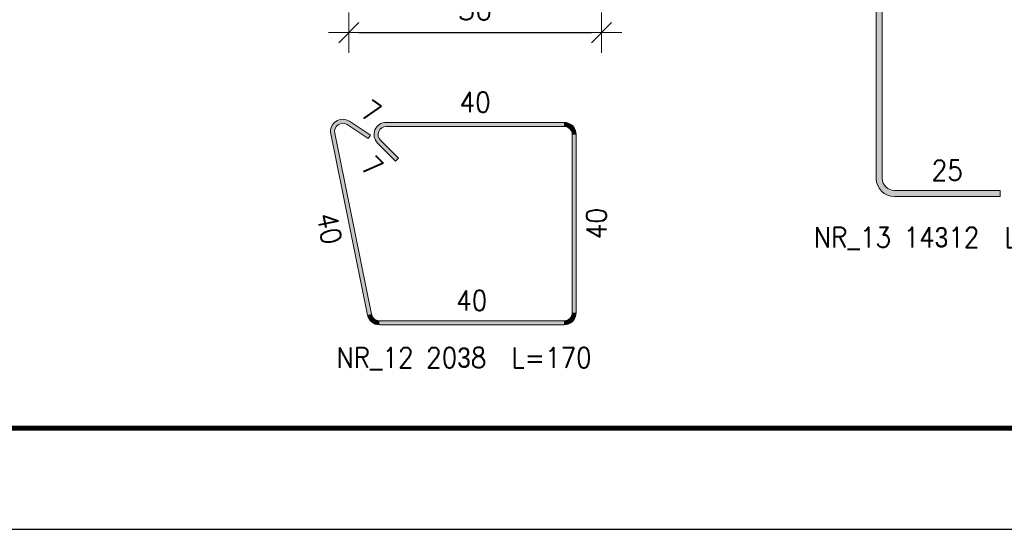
# Model space of a CAD drawing. Extents: x 72518 to 104580, y -134755 to -121361.
# Tile 5 of 47: x 78182 to 80130, y -134755 to -133748. Entities that reach past the tile are written whole.
import ezdxf

# ---------------------------------------------------------------- set-up
doc = ezdxf.new("R2010")
doc.units = 0
doc.header["$LTSCALE"] = 5
doc.header["$MEASUREMENT"] = 0
doc.layers.add('_FORMATKA', color=8, linetype='Continuous', lineweight=15, plot=False)
for name, color, linetype, lineweight in [('_RAMKA', 7, 'Continuous', 35), ('AutoCAD_Structural_Detailing_pręt wyrzucony', 7, 'Continuous', 13), ('PS_DIM', 4, 'Continuous', 13)]:
    doc.layers.add(name, color=color, linetype=linetype, lineweight=lineweight)
doc.styles.add('r-simplex', font='simplex.shx', dxfattribs={"width": 0.9})
doc.styles.add('styl2M', font='simplex.shx')
doc.dimstyles.new('RBCT DIM 20_M', dxfattribs={"dimtxt": 40, "dimasz": 20, "dimexe": 20, "dimexo": 150, "dimgap": 25, "dimtad": 1, "dimdec": 1, "dimlfac": 0.1, "dimzin": 9, "dimdsep": 46, "dimtxsty": 'styl2M', "dimblk": 'dimznak', "dimcen": 40, "dimse1": 1, "dimse2": 1, "dimclrd": 8, "dimclre": 8, "dimclrt": 4, "dimadec": 0, "dimazin": 0, "dimtfac": 1, "dimtdec": 1, "dimtix": 1, "dimtmove": 2, "dimatfit": 3, "dimldrblk": 'dimznak', "dimfxl": 5, "dimfxlon": 1, "dimarcsym": 0})

# ---------------------------------------------------------------- blocks, each defined once
blk = doc.blocks.new('dimznak')
at = {"color": 0}
for points in [[(0, 2), (0, -2)], [(-2, 0), (2, 0)]]:
    blk.add_lwpolyline(points, dxfattribs=at)
at = {"color": 3}
blk.add_lwpolyline([(1, 1), (-1, -1)], dxfattribs=at)
blk = doc.blocks.new('*D64')
at = {"layer": 'Defpoints', "color": 0, "transparency": 16777216}
for p in [(78833.3377887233, -133469.1511328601), (79333.3377887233, -133469.1511328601), (79333.3377887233, -133773.0398453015)]:
    blk.add_point(p, dxfattribs=at)
at = {"layer": 'PS_DIM', "color": 8, "lineweight": -2, "transparency": 16777216}
blk.add_line((78853.3377887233, -133773.0398453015), (79313.3377887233, -133773.0398453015), dxfattribs=at)
at = {"layer": 'PS_DIM', "color": 8, "lineweight": -2, "transparency": 16777216, "xscale": 20, "yscale": 20, "zscale": 20, "rotation": 180}
blk.add_blockref('dimznak', (78833.3377887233, -133773.0398453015), dxfattribs=at)
at = {"layer": 'PS_DIM', "color": 8, "lineweight": -2, "transparency": 16777216, "xscale": 20, "yscale": 20, "zscale": 20}
blk.add_blockref('dimznak', (79333.3377887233, -133773.0398453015), dxfattribs=at)
at = {"layer": 'PS_DIM', "color": 4, "transparency": 16777216, "insert": (79083.3377887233, -133728.0398453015), "char_height": 40, "attachment_point": 5, "style": 'styl2M', "bg_fill": 3, "box_fill_scale": 1.25, "bg_fill_color": 256, "bg_fill_true_color": 13158600, "bg_fill_transparency": 0}
blk.add_mtext('50', dxfattribs=at)
blk = doc.blocks.new('*U17')
at = {"layer": '_FORMATKA', "lineweight": -3}
blk.add_lwpolyline([(-1500, 0), (0, 0), (0, 594), (-1500, 594)], close=True, dxfattribs=at)
at = {"layer": '_RAMKA', "lineweight": -3, "const_width": 0.5}
blk.add_lwpolyline([(-1470, 10), (-10, 10), (-10, 584), (-1470, 584)], close=True, dxfattribs=at)

msp = doc.modelspace()

# ---------------------------------------------------------------- hatches: boundary and pattern name
at = {"layer": 'AutoCAD_Structural_Detailing_pręt wyrzucony'}
for points in [[(79888.93742718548, -134061.1950180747), (79876.93742718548, -134061.1950180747), (79876.93742718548, -132947.6950181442), (79888.93742718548, -132947.6950181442)], [(78830.07008123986, -133955.0464325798), (78834.49033157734, -133948.378495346), (78876.16493928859, -133976.0050599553), (78871.7446889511, -133982.6729971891)], [(78907.3377887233, -133958.5921996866), (78907.3377887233, -133950.5921996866), (79259.33778872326, -133950.5921996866), (79259.33778872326, -133958.5921996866)], [(78878.16125537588, -134329.7709089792), (78870.32072275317, -134331.3602636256), (78797.7079826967, -133973.1503709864), (78805.5485153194, -133971.5610163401)], [(79275.33778872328, -133974.5921996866), (79283.33778872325, -133974.5921996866), (79283.3377887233, -134326.5921996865), (79275.33778872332, -134326.5921996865)], [(78931.37941928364, -134021.2612472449), (78925.72256503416, -134026.9181014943), (78890.36722597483, -133991.562762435), (78896.0240802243, -133985.9059081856)], [(80121.93742718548, -134085.1950180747), (80121.93742718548, -134097.1950180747), (79912.93742718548, -134097.1950180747), (79912.93742718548, -134085.1950180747)], [(79259.33778872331, -134342.5921996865), (79259.33778872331, -134350.5921996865), (78893.84232062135, -134350.5921996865), (78893.84232062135, -134342.5921996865)]]:
    msp.add_hatch(color=6, dxfattribs=at).paths.add_polyline_path(points, flags=0)
h = msp.add_hatch(color=6, dxfattribs=at)
edge = h.paths.add_edge_path(flags=0)
edge.add_line((78834.49033157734, -133948.378495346), (78830.07008123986, -133955.0464325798))
edge.add_arc((78821.22958056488, -133968.3823070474), 16.00000000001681, 56.45915590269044, 191.459155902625)
edge.add_line((78805.5485153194, -133971.5610163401), (78797.70798269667, -133973.1503709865))
edge.add_arc((78821.22958056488, -133968.3823070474), 24.0000000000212, 416.4591559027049, 551.4591559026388, ccw=False)
h = msp.add_hatch(color=6, dxfattribs=at)
edge = h.paths.add_edge_path(flags=0)
edge.add_line((78907.3377887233, -133950.5921996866), (78907.3377887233, -133958.5921996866))
edge.add_arc((78907.3377887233, -133974.5921996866), 16, 89.99999999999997, 225.0000000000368)
edge.add_line((78896.02408022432, -133985.9059081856), (78890.36722597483, -133991.562762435))
edge.add_arc((78907.33778872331, -133974.5921996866), 24, 450.00000000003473, 584.9999999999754, ccw=False)
h = msp.add_hatch(color=6, dxfattribs=at)
edge = h.paths.add_edge_path(flags=0)
edge.add_line((79283.33778872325, -133974.5921996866), (79275.33778872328, -133974.5921996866))
edge.add_arc((79259.33778872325, -133974.5921996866), 16.0000000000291, 0, 89.99999999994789)
edge.add_line((79259.33778872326, -133958.5921996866), (79259.33778872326, -133950.5921996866))
edge.add_arc((79259.33778872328, -133974.5921996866), 23.9999999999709, 360, 450.00000000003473, ccw=False)
h = msp.add_hatch(color=6, dxfattribs=at)
edge = h.paths.add_edge_path(flags=0)
edge.add_line((79876.93742718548, -134061.1950180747), (79888.93742718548, -134061.1950180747))
edge.add_arc((79912.93742718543, -134061.1950180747), 23.99999999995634, 179.9999999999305, 270.0000000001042)
edge.add_line((79912.93742718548, -134085.1950180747), (79912.93742718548, -134097.1950180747))
edge.add_arc((79912.93742718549, -134061.1950180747), 36.00000000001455, 539.9999999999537, 629.9999999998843, ccw=False)
h = msp.add_hatch(color=6, dxfattribs=at)
edge = h.paths.add_edge_path(flags=0)
edge.add_line((79259.33778872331, -134350.5921996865), (79259.33778872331, -134342.5921996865))
edge.add_arc((79259.33778872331, -134326.5921996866), 15.9999999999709, -89.99999999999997, 1.042458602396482e-10)
edge.add_line((79275.33778872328, -134326.5921996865), (79283.33778872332, -134326.5921996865))
edge.add_arc((79259.33778872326, -134326.5921996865), 24.00000000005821, 270.00000000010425, 359.9999999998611, ccw=False)
h = msp.add_hatch(color=6, dxfattribs=at)
edge = h.paths.add_edge_path(flags=0)
edge.add_line((78870.32072275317, -134331.3602636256), (78878.16125537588, -134329.7709089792))
edge.add_arc((78893.84232062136, -134326.5921996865), 16.00000000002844, -168.5408440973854, -90.00000000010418)
edge.add_line((78893.84232062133, -134342.5921996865), (78893.84232062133, -134350.5921996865))
edge.add_arc((78893.84232062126, -134326.5921996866), 23.99999999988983, 191.4591559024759, 270.0000000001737, ccw=False)

# ---------------------------------------------------------------- linework, layer by layer
at = {"layer": 'AutoCAD_Structural_Detailing_pręt wyrzucony', "color": 6}
for p, q in [((79876.93742718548, -134061.1950180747), (79876.93742718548, -132947.6950181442)), ((79888.93742718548, -134061.1950180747), (79888.93742718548, -132947.6950181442)), ((78830.07008123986, -133955.0464325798), (78871.7446889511, -133982.6729971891)), ((78834.49033157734, -133948.378495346), (78876.16493928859, -133976.0050599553)), ((78907.3377887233, -133950.5921996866), (79259.33778872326, -133950.5921996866)), ((78870.32072275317, -134331.3602636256), (78797.7079826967, -133973.1503709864)), ((78878.16125537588, -134329.7709089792), (78805.5485153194, -133971.5610163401)), ((78876.16493928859, -133976.0050599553), (78871.7446889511, -133982.6729971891)), ((78907.3377887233, -133958.5921996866), (79259.33778872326, -133958.5921996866)), ((79275.33778872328, -133974.5921996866), (79275.33778872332, -134326.5921996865)), ((79283.33778872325, -133974.5921996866), (79283.3377887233, -134326.5921996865)), ((78925.72256503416, -134026.9181014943), (78890.36722597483, -133991.562762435)), ((78931.37941928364, -134021.2612472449), (78896.0240802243, -133985.9059081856)), ((78925.72256503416, -134026.9181014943), (78931.37941928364, -134021.2612472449)), ((80121.93742718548, -134085.1950180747), (79912.93742718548, -134085.1950180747)), ((80121.93742718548, -134097.1950180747), (80121.93742718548, -134085.1950180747)), ((80121.93742718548, -134097.1950180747), (79912.93742718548, -134097.1950180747)), ((79259.33778872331, -134342.5921996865), (78893.84232062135, -134342.5921996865)), ((79259.33778872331, -134350.5921996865), (78893.84232062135, -134350.5921996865))]:
    msp.add_line(p, q, dxfattribs=at)
for centre, radius, start, end in [((78821.22958056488, -133968.3823070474), 24.0000000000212, 56.45915590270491, 191.4591559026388), ((78821.22958056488, -133968.3823070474), 16.00000000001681, 56.45915590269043, 191.459155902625), ((78907.33778872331, -133974.5921996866), 24, 90.0000000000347, 224.9999999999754), ((79259.33778872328, -133974.5921996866), 23.9999999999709, 0, 90.00000000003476), ((78907.3377887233, -133974.5921996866), 16, 89.99999999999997, 225.0000000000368), ((79259.33778872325, -133974.5921996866), 16.0000000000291, 0, 89.99999999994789), ((79912.93742718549, -134061.1950180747), 36.00000000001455, 179.9999999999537, 269.9999999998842), ((79912.93742718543, -134061.1950180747), 23.99999999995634, 179.9999999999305, 270.0000000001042), ((79259.33778872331, -134326.5921996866), 15.9999999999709, 270, 1.042458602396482e-10), ((79259.33778872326, -134326.5921996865), 24.00000000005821, 270.0000000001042, 359.9999999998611), ((78893.84232062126, -134326.5921996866), 23.99999999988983, 191.4591559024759, 270.0000000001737), ((78893.84232062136, -134326.5921996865), 16.00000000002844, 191.4591559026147, 269.9999999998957)]:
    msp.add_arc(centre, radius, start, end, dxfattribs=at)

# ---------------------------------------------------------------- texts
at = {"layer": 'AutoCAD_Structural_Detailing_pręt wyrzucony', "color": 3, "char_height": 40, "attachment_point": 5, "style": 'r-simplex'}
for s, insert in [('40', (79083.33778872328, -133910.5921996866)), ('25', (80017.43742718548, -134045.1950180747)), ('NR_13 14\\Fdiam;3\\Fsimplex.shx;12  L=254', (80021.45654923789, -134179.4952202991)), ('40', (79076.59005467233, -134302.5921996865)), ('NR_12 20\\Fdiam;3\\Fsimplex.shx;8  L=170', (79061.31599269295, -134417.3781961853))]:
    msp.add_mtext(s, dxfattribs=dict(at, insert=insert))
for s, insert, rotation in [('7', (78877.42888712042, -133928.8520914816), 326.45915590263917), ('7', (78879.76062425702, -134037.5247032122), 315.0000000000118), ('40', (78794.81168961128, -134160.2020905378), 281.45915590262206), ('40', (79323.3377887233, -134150.5921996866), 90.00000000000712)]:
    msp.add_mtext(s, dxfattribs=dict(at, insert=insert, rotation=rotation))

# ---------------------------------------------------------------- dimensions: what is measured, and where the dimension line sits
at = {"layer": 'PS_DIM'}
dim = msp.add_linear_dim(base=(79333.3377887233, -133773.0398453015), p1=(78833.3377887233, -133469.1511328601), p2=(79333.3377887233, -133469.1511328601), dimstyle='RBCT DIM 20_M', override={"dimtfill": 1}, dxfattribs=at)
dim.commit()
dim.dimension.update_dxf_attribs({"geometry": '*D64', "text_midpoint": (79083.3377887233, -133728.0398453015)})

# ---------------------------------------------------------------- next in the draw order: block references
at = {"layer": 'PS_DIM', "xscale": 20, "yscale": 20, "zscale": 20}
msp.add_blockref('*U17', (102637.6686294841, -134754.8987241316), dxfattribs=at)

doc.saveas('drawing.dxf')
